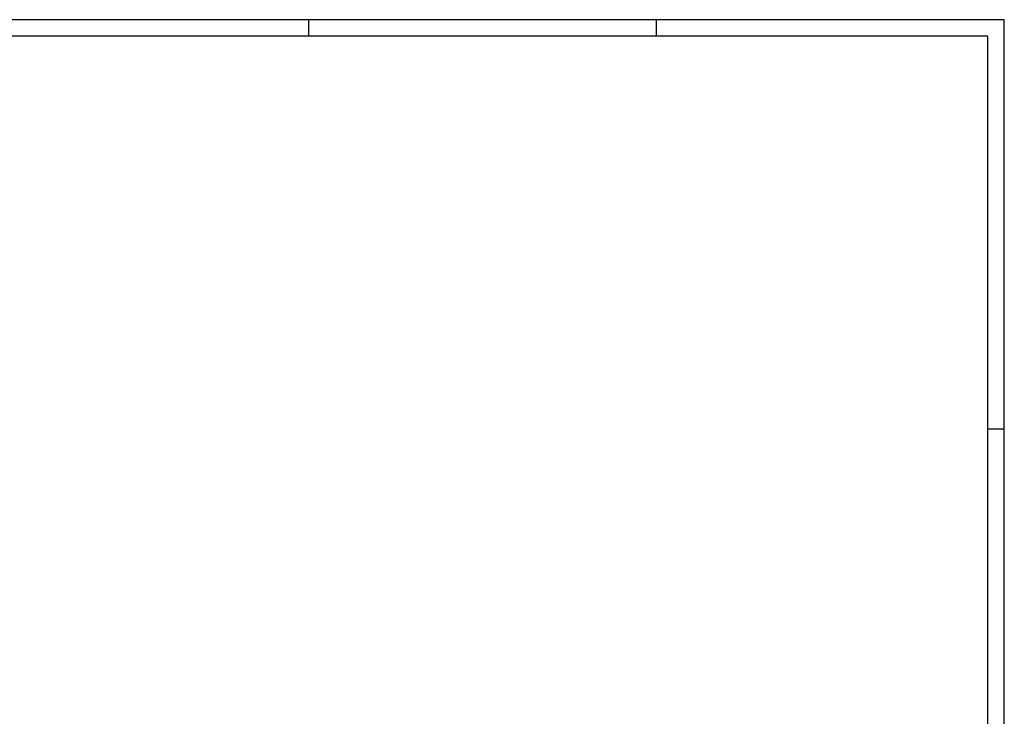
# Paper-space layout 'A0' of a CAD drawing. Header units: metres. Extents: x -807 to 382, y -172 to 669.
# Tile 3 of 3: x -212 to 382, y 249 to 669. Entities that reach past the tile are written whole.
import ezdxf

# ---------------------------------------------------------------- set-up
doc = ezdxf.new("R2010")
doc.units = ezdxf.units.M

# ---------------------------------------------------------------- blocks, each defined once
blk = doc.blocks.new('Kader_A0')
at = {"color": 5}
for p, q in [((769, 831), (769, 841)), ((979, 831), (979, 841)), ((1179, 594), (1189, 594))]:
    blk.add_line(p, q, dxfattribs=at)
at = {"color": 1}
blk.add_lwpolyline([(1189, 0), (1189, 841), (0, 841), (0, 0)], close=True, dxfattribs=at)
at = {"color": 5}
blk.add_lwpolyline([(10, 10), (1179, 10), (1179, 831), (10, 831)], close=True, dxfattribs=at)

psp = doc.layouts.new('A0')

# ---------------------------------------------------------------- block references
psp.add_blockref('Kader_A0', (-806.72, -171.83))

doc.saveas('drawing.dxf')
